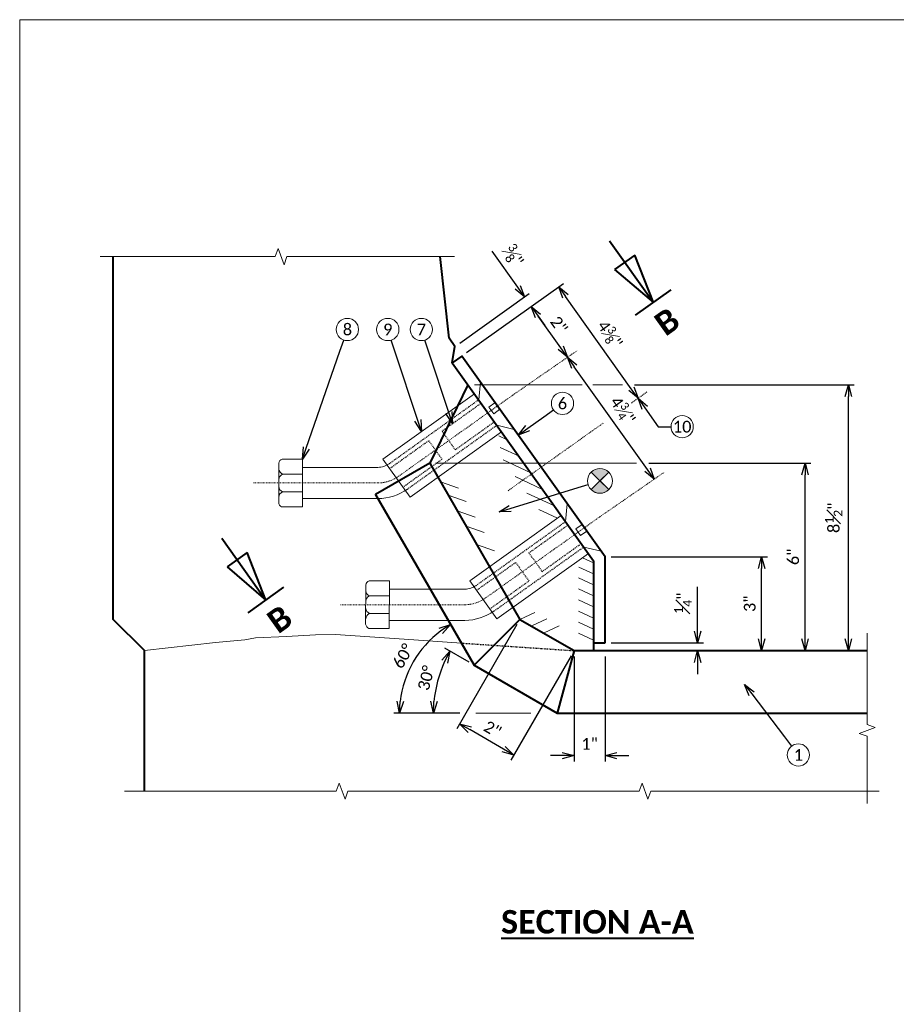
# Model space of a CAD drawing. Header units: metres. Extents: x -113 to 509, y -50 to 519.
# Tile 197 of 240: x -113 to -1, y 393 to 519. Entities that reach past the tile are written whole.
import ezdxf
from ezdxf import colors
from ezdxf.entities.mleader import LeaderData, LeaderLine
from ezdxf.enums import TextEntityAlignment as Align
from ezdxf.math import Vec2, Vec3

# ---------------------------------------------------------------- set-up
doc = ezdxf.new("R2010")
doc.units = ezdxf.units.M
doc.header["$MEASUREMENT"] = 0
doc.linetypes.add('Wisdot2', pattern=[0.125, 0.0625, -0.0625])
doc.linetypes.add('Wisdot4', pattern=[0.28125, 0.125, -0.0625, 0.03125, -0.0625])
for name, color, linetype, lineweight in [('B_ANNO', 7, 'Continuous', 18), ('B_ANNO_BREAK', 7, 'Continuous', 18), ('B_ANNO_DIM', 7, 'Continuous', 18), ('B_ANNO_SYMB', 7, 'Continuous', 18), ('B_ANNO_TEXT', 7, 'Continuous', 18), ('B_ANNO_TEXT_TITLE', 7, 'Continuous', 40), ('B_CNTR', 1, 'Wisdot4', 18), ('B_DETAIL', 7, 'Continuous', 18), ('B_DETAIL_HIDDEN', 7, 'Wisdot2', 25), ('B_DETAIL_OBJ', 7, 'Continuous', 40)]:
    doc.layers.add(name, color=color, linetype=linetype, lineweight=lineweight)
doc.layers.add('B_ANNO_NOPLOT', color=47, linetype='Continuous', lineweight=18, plot=False)
doc.styles.add('Annotative', font='calibri.ttf', dxfattribs={"height": 0.0625})
doc.styles.get("Standard").update_dxf_attribs({"font": 'calibri.ttf'})
doc.styles.add('Title', font='calibrib.ttf', dxfattribs={"height": 0.125})
doc.dimstyles.new('Annotative', dxfattribs={"dimscale": 0, "dimtxt": 0.0625, "dimasz": 0.0625, "dimexe": 0.03125, "dimexo": 0.03125, "dimgap": 0.03125, "dimtad": 1, "dimdec": 3, "dimzin": 3, "dimdsep": 46, "dimlunit": 4, "dimtxsty": 'Standard', "dimblk": 'OPEN30', "dimcen": 0.03125, "dimaunit": 1, "dimadec": 0, "dimazin": 3, "dimtfac": 0.75, "dimtdec": 3, "dimtofl": 0, "dimtmove": 0, "dimatfit": 3, "dimldrblk": 'OPEN30', "dimfxl": 1, "dimtfill": 1, "dimfrac": 1, "dimtolj": 1, "dimtzin": 0, "dimarcsym": 0})

# ---------------------------------------------------------------- blocks, each defined once
blk = doc.blocks.new('INS_JTSS_SLPFAC_BASE')
at = {"layer": 'B_ANNO_NOPLOT', "flags": 128}
blk.add_lwpolyline([(0, 0), (0, 252), (323.9277, 252), (323.9277, 238.8552), (378, 238.8552), (378, 40.4996), (316.5708, 40.4996), (316.5708, 0)], close=True, dxfattribs=at)
at = {"layer": 'B_ANNO_DIM', "lineweight": 30}
for tag, p in [('BAR1', (10.7294, -248.1165)), ('BAR3', (129.0984, -257.5272))]:
    blk.add_attdef(tag, text='', height=1.5, dxfattribs=at).set_placement(p, align=Align.TOP_LEFT)
at = {"layer": 'B_ANNO_DIM', "style": 'Annotative'}
for tag, p in [('BAR2', (96.1024, -274.8563)), ('BAR4', (122.9444, -296.1127))]:
    blk.add_attdef(tag, text='', height=1.5, dxfattribs=at).set_placement(p, align=Align.TOP_LEFT)
at = {"layer": 'B_ANNO_TEXT', "style": 'Annotative'}
for tag, p in [('SS', (321.0554, -84.683)), ('BID#', (275.9705, -312.1489))]:
    blk.add_attdef(tag, p, '', height=1.5, dxfattribs=at)
blk.add_attdef('DIM3', text='', height=1.5, rotation=90, dxfattribs=at).set_placement((10.1258, -92.6066), align=Align.MIDDLE_CENTER)
blk = doc.blocks.new('*U117')
at = {"layer": 'B_ANNO', "lineweight": 40}
for p, q in [((0, 6.353), (0, 1.5)), ((-0.79125, 4.665), (0.79125, 4.665)), ((0, 1.5), (-0.79125, 4.665)), ((0.79125, 4.665), (0, 1.5)), ((1.404, 1.5), (-1.404, 1.5))]:
    blk.add_line(p, q, dxfattribs=at)
at = {"style": 'Title'}
blk.add_attdef('A', text='', height=1.5, dxfattribs=at).set_placement((0, 0), align=Align.MIDDLE_CENTER)
blk = doc.blocks.new('_Open30')
at = {"color": 0, "linetype": 'ByBlock', "lineweight": -2}
for p, q in [((-1, 0.268), (0, 0)), ((0, 0), (-1, -0.268)), ((0, 0), (-1, 0))]:
    blk.add_line(p, q, dxfattribs=at)
blk = doc.blocks.new('*D2439')
at = {"layer": 'B_ANNO_DIM', "color": 0, "lineweight": -2, "transparency": 16777216}
for p, q in [((70.96, 170.51), (70.96, 157.08)), ((74.96, 170.51), (74.96, 157.08)), ((69.46, 157.83), (67.96, 157.83)), ((76.46, 157.83), (77.96, 157.83))]:
    blk.add_line(p, q, dxfattribs=at)
at = {"layer": 'Defpoints', "color": 0, "transparency": 16777216}
for p in [(70.96, 171.26), (74.96, 171.26)]:
    blk.add_point(p, dxfattribs=at)
at = {"layer": 'B_ANNO_DIM', "color": 0, "lineweight": -2, "transparency": 16777216, "xscale": 1.5, "yscale": 1.5, "zscale": 1.5}
blk.add_blockref('_Open30', (70.96, 157.83), dxfattribs=at)
at = {"layer": 'B_ANNO_DIM', "color": 0, "lineweight": -2, "transparency": 16777216, "xscale": 1.5, "yscale": 1.5, "zscale": 1.5, "rotation": 180}
blk.add_blockref('_Open30', (74.96, 157.83), dxfattribs=at)
at = {"layer": 'B_ANNO_DIM', "color": 0, "transparency": 16777216, "insert": (72.96, 159.33), "char_height": 1.5, "attachment_point": 5, "bg_fill": 3, "box_fill_scale": 1.25, "bg_fill_color": 256, "bg_fill_true_color": 13158600, "bg_fill_transparency": 0}
blk.add_mtext('\\A1;1"', dxfattribs=at)
at = {"layer": 'Defpoints', "color": 0, "transparency": 16777216}
blk.add_point((70.96, 157.83), dxfattribs=at)
blk = doc.blocks.new('*D2721')
at = {"layer": 'B_ANNO_DIM', "color": 0, "lineweight": -2, "transparency": 16777216}
for p, q in [((63.66, 174.61), (55.95, 161.25)), ((70.59, 170.61), (62.87, 157.25)), ((61.95, 158.65), (57.62, 161.15))]:
    blk.add_line(p, q, dxfattribs=at)
at = {"layer": 'Defpoints', "color": 0, "transparency": 16777216}
for p in [(64.04, 175.26), (70.96, 171.26), (56.32, 161.9)]:
    blk.add_point(p, dxfattribs=at)
at = {"layer": 'B_ANNO_DIM', "color": 0, "lineweight": -2, "transparency": 16777216, "xscale": 1.5, "yscale": 1.5, "zscale": 1.5}
for p, rotation in [((56.32, 161.9), 149.9849414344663), ((63.25, 157.9), 329.9849414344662)]:
    blk.add_blockref('_Open30', p, dxfattribs=dict(at, rotation=rotation))
at = {"layer": 'B_ANNO_DIM', "color": 0, "transparency": 16777216, "insert": (60.54, 161.21), "char_height": 1.5, "attachment_point": 5, "rotation": 329.9849, "bg_fill": 3, "box_fill_scale": 1.25, "bg_fill_color": 256, "bg_fill_true_color": 13158600, "bg_fill_transparency": 0}
blk.add_mtext('\\A1;2"', dxfattribs=at)
blk = doc.blocks.new('*D2765')
at = {"layer": 'B_ANNO_DIM', "color": 0, "lineweight": -2, "transparency": 16777216}
blk.add_line((57.53, 169.77), (54.43, 171.56), dxfattribs=at)
blk.add_arc((68.81, 163.26), 15.85, 155.426, 174.5768, dxfattribs=at)
at = {"layer": 'Defpoints', "color": 0, "transparency": 16777216}
for p in [(58.18, 169.4), (62.68, 166.8), (51.5, 163.26), (56.05, 163.26)]:
    blk.add_point(p, dxfattribs=at)
at = {"layer": 'B_ANNO_DIM', "color": 0, "lineweight": -2, "transparency": 16777216, "xscale": 1.5, "yscale": 1.5, "zscale": 1.5}
for p, rotation in [((55.08, 171.18), 62.71439663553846), ((52.96, 163.26), 267.2884213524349)]:
    blk.add_blockref('_Open30', p, dxfattribs=dict(at, rotation=rotation))
at = {"layer": 'B_ANNO_DIM', "color": 0, "transparency": 16777216, "insert": (52.03, 167.75), "char_height": 1.5, "attachment_point": 5, "rotation": 75.0014, "bg_fill": 3, "box_fill_scale": 1.25, "bg_fill_color": 256, "bg_fill_true_color": 13158600, "bg_fill_transparency": 0}
blk.add_mtext('\\A1;30°', dxfattribs=at)
at = {"layer": 'Defpoints', "color": 0, "transparency": 16777216}
blk.add_point((53.92, 168.68), dxfattribs=at)
blk = doc.blocks.new('*D2459')
at = {"layer": 'B_ANNO_DIM', "color": 0, "lineweight": -2, "transparency": 16777216}
blk.add_line((56.35, 163.26), (47.88, 163.26), dxfattribs=at)
blk.add_arc((61.72, 163.26), 13.1, 126.5765, 173.4342, dxfattribs=at)
at = {"layer": 'Defpoints', "color": 0, "transparency": 16777216}
for p in [(45.55, 191.25), (51.69, 171.67), (58.18, 169.4), (57.1, 163.26), (108.48, 163.26)]:
    blk.add_point(p, dxfattribs=at)
at = {"layer": 'B_ANNO_DIM', "color": 0, "lineweight": -2, "transparency": 16777216, "xscale": 1.5, "yscale": 1.5, "zscale": 1.5}
for p, rotation in [((55.17, 174.6), 33.29357345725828), ((48.63, 163.26), 266.7171064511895)]:
    blk.add_blockref('_Open30', p, dxfattribs=dict(at, rotation=rotation))
at = {"layer": 'B_ANNO_DIM', "color": 0, "transparency": 16777216, "insert": (49.07, 170.56), "char_height": 1.5, "attachment_point": 5, "rotation": 60.0053}
blk.add_mtext('\\A1;60°', dxfattribs=at)
blk = doc.blocks.new('*D2506')
at = {"layer": 'B_ANNO_DIM', "color": 0, "lineweight": -2, "transparency": 16777216}
for p, q in [((80.53, 195.26), (101.29, 195.26)), ((100.54, 172.76), (100.54, 193.76))]:
    blk.add_line(p, q, dxfattribs=at)
at = {"layer": 'Defpoints', "color": 0, "transparency": 16777216}
for p in [(79.78, 195.26), (100.54, 195.26), (100.54, 171.26)]:
    blk.add_point(p, dxfattribs=at)
at = {"layer": 'B_ANNO_DIM', "color": 0, "lineweight": -2, "transparency": 16777216, "xscale": 1.5, "yscale": 1.5, "zscale": 1.5}
for p, rotation in [((100.54, 195.26), 90), ((100.54, 171.26), 270)]:
    blk.add_blockref('_Open30', p, dxfattribs=dict(at, rotation=rotation))
at = {"layer": 'B_ANNO_DIM', "color": 0, "transparency": 16777216, "insert": (99.02, 183.26), "char_height": 1.5, "attachment_point": 5, "rotation": 90, "bg_fill": 3, "box_fill_scale": 1.25, "bg_fill_color": 256, "bg_fill_true_color": 13158600, "bg_fill_transparency": 0}
blk.add_mtext('\\A1;6"', dxfattribs=at)
blk = doc.blocks.new('*D2741')
at = {"layer": 'B_ANNO_DIM', "color": 0, "lineweight": -2, "transparency": 16777216}
for p, q in [((78.69, 205.27), (106.84, 205.27)), ((106.09, 172.76), (106.09, 203.77))]:
    blk.add_line(p, q, dxfattribs=at)
at = {"layer": 'Defpoints', "color": 0, "transparency": 16777216}
for p in [(77.94, 205.27), (106.09, 205.27), (106.09, 171.26)]:
    blk.add_point(p, dxfattribs=at)
at = {"layer": 'B_ANNO_DIM', "color": 0, "lineweight": -2, "transparency": 16777216, "xscale": 1.5, "yscale": 1.5, "zscale": 1.5}
for p, rotation in [((106.09, 205.27), 90), ((106.09, 171.26), 270)]:
    blk.add_blockref('_Open30', p, dxfattribs=dict(at, rotation=rotation))
at = {"layer": 'B_ANNO_DIM', "color": 0, "transparency": 16777216, "insert": (104.2, 188.26), "char_height": 1.5, "attachment_point": 5, "rotation": 90, "bg_fill": 3, "box_fill_scale": 1.25, "bg_fill_color": 256, "bg_fill_true_color": 13158600, "bg_fill_transparency": 0}
blk.add_mtext('\\A1;8{\\H0.75x;\\S1#2;}"', dxfattribs=at)
blk = doc.blocks.new('*D2572')
at = {"layer": 'B_ANNO_DIM', "color": 0, "lineweight": -2, "transparency": 16777216}
for p, q in [((86.78, 173.76), (86.78, 179.42)), ((75.71, 172.26), (87.53, 172.26)), ((86.78, 169.76), (86.78, 168.26))]:
    blk.add_line(p, q, dxfattribs=at)
at = {"layer": 'Defpoints', "color": 0, "transparency": 16777216}
for p in [(74.96, 172.26), (86.78, 172.26), (86.78, 171.26)]:
    blk.add_point(p, dxfattribs=at)
at = {"layer": 'B_ANNO_DIM', "color": 0, "lineweight": -2, "transparency": 16777216, "xscale": 1.5, "yscale": 1.5, "zscale": 1.5}
for p, rotation in [((86.78, 172.26), 270), ((86.78, 171.26), 90)]:
    blk.add_blockref('_Open30', p, dxfattribs=dict(at, rotation=rotation))
at = {"layer": 'B_ANNO_DIM', "color": 0, "transparency": 16777216, "insert": (84.9, 177.34), "char_height": 1.5, "attachment_point": 5, "rotation": 90, "bg_fill": 3, "box_fill_scale": 1.25, "bg_fill_color": 256, "bg_fill_true_color": 13158600, "bg_fill_transparency": 0}
blk.add_mtext('\\A1;{\\H0.75x;\\S1#4;}"', dxfattribs=at)
blk = doc.blocks.new('*D2542')
at = {"layer": 'B_ANNO_DIM', "color": 0, "lineweight": -2, "transparency": 16777216}
for p, q in [((75.71, 183.25), (95.73, 183.25)), ((94.98, 172.76), (94.98, 181.75))]:
    blk.add_line(p, q, dxfattribs=at)
at = {"layer": 'Defpoints', "color": 0, "transparency": 16777216}
for p in [(74.96, 183.25), (94.98, 183.25), (94.98, 171.26)]:
    blk.add_point(p, dxfattribs=at)
at = {"layer": 'B_ANNO_DIM', "color": 0, "lineweight": -2, "transparency": 16777216, "xscale": 1.5, "yscale": 1.5, "zscale": 1.5}
for p, rotation in [((94.98, 183.25), 90), ((94.98, 171.26), 270)]:
    blk.add_blockref('_Open30', p, dxfattribs=dict(at, rotation=rotation))
at = {"layer": 'B_ANNO_DIM', "color": 0, "transparency": 16777216, "insert": (93.46, 177.26), "char_height": 1.5, "attachment_point": 5, "rotation": 90, "bg_fill": 3, "box_fill_scale": 1.25, "bg_fill_color": 256, "bg_fill_true_color": 13158600, "bg_fill_transparency": 0}
blk.add_mtext('\\A1;3"', dxfattribs=at)
blk = doc.blocks.new('*D2554')
at = {"layer": 'B_ANNO_DIM', "color": 0, "lineweight": -2, "transparency": 16777216}
for p, q in [((57.21, 209.4), (69.62, 218.24)), ((78.29, 204.77), (69.88, 216.58))]:
    blk.add_line(p, q, dxfattribs=at)
at = {"layer": 'Defpoints', "color": 0, "transparency": 16777216}
for p in [(69, 217.8), (56.6, 208.96), (79.16, 203.55)]:
    blk.add_point(p, dxfattribs=at)
at = {"layer": 'B_ANNO_DIM', "color": 0, "lineweight": -2, "transparency": 16777216, "xscale": 1.5, "yscale": 1.5, "zscale": 1.5}
for p, rotation in [((69, 217.8), 125.4758118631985), ((79.16, 203.55), 305.4758118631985)]:
    blk.add_blockref('_Open30', p, dxfattribs=dict(at, rotation=rotation))
at = {"layer": 'B_ANNO_DIM', "color": 0, "transparency": 16777216, "insert": (75.57, 211.74), "char_height": 1.5, "attachment_point": 5, "rotation": 305.4758, "bg_fill": 3, "box_fill_scale": 1.25, "bg_fill_color": 256, "bg_fill_true_color": 13158600, "bg_fill_transparency": 0}
blk.add_mtext('\\A1;4{\\H0.7x;\\S3#8;}"', dxfattribs=at)
blk = doc.blocks.new('*D2771')
at = {"layer": 'B_ANNO_DIM', "color": 0, "lineweight": -2, "transparency": 16777216}
blk.add_line((80.37, 194.43), (71, 207.58), dxfattribs=at)
at = {"layer": 'Defpoints', "color": 0, "transparency": 16777216}
for p in [(70.13, 208.8), (70.13, 208.8), (81.24, 193.21)]:
    blk.add_point(p, dxfattribs=at)
at = {"layer": 'B_ANNO_DIM', "color": 0, "lineweight": -2, "transparency": 16777216, "xscale": 1.5, "yscale": 1.5, "zscale": 1.5}
for p, rotation in [((70.13, 208.8), 125.4758118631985), ((81.24, 193.21), 305.4758118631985)]:
    blk.add_blockref('_Open30', p, dxfattribs=dict(at, rotation=rotation))
at = {"layer": 'B_ANNO_DIM', "color": 0, "transparency": 16777216, "insert": (77.21, 202), "char_height": 1.5, "attachment_point": 5, "rotation": 305.4758, "bg_fill": 3, "box_fill_scale": 1.25, "bg_fill_color": 256, "bg_fill_true_color": 13158600, "bg_fill_transparency": 0}
blk.add_mtext('\\A1;4{\\H0.7x;\\S3#4;}"', dxfattribs=at)
blk = doc.blocks.new('*D2523')
at = {"layer": 'B_ANNO_DIM', "color": 0, "lineweight": -2, "transparency": 16777216}
blk.add_line((69.26, 210.02), (66.36, 214.08), dxfattribs=at)
at = {"layer": 'Defpoints', "color": 0, "transparency": 16777216}
for p in [(65.49, 215.3), (65.49, 215.3), (70.13, 208.8)]:
    blk.add_point(p, dxfattribs=at)
at = {"layer": 'B_ANNO_DIM', "color": 0, "lineweight": -2, "transparency": 16777216, "xscale": 1.5, "yscale": 1.5, "zscale": 1.5}
for p, rotation in [((65.49, 215.3), 125.4758118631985), ((70.13, 208.8), 305.4758118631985)]:
    blk.add_blockref('_Open30', p, dxfattribs=dict(at, rotation=rotation))
at = {"layer": 'B_ANNO_DIM', "color": 0, "transparency": 16777216, "insert": (69.04, 212.93), "char_height": 1.5, "attachment_point": 5, "rotation": 305.4758, "bg_fill": 3, "box_fill_scale": 1.25, "bg_fill_color": 256, "bg_fill_true_color": 13158600, "bg_fill_transparency": 0}
blk.add_mtext('\\A1;2"', dxfattribs=at)
blk = doc.blocks.new('*D2658')
at = {"layer": 'B_ANNO_DIM', "color": 0, "lineweight": -2, "transparency": 16777216}
for p, q in [((63.75, 217.75), (60.47, 222.36)), ((56.34, 210.62), (65.23, 216.96)), ((66.36, 214.08), (67.23, 212.86))]:
    blk.add_line(p, q, dxfattribs=at)
at = {"layer": 'Defpoints', "color": 0, "transparency": 16777216}
for p in [(64.62, 216.53), (65.49, 215.3), (55.72, 210.19)]:
    blk.add_point(p, dxfattribs=at)
at = {"layer": 'B_ANNO_DIM', "color": 0, "lineweight": -2, "transparency": 16777216, "xscale": 1.5, "yscale": 1.5, "zscale": 1.5}
for p, rotation in [((64.62, 216.53), 305.4758118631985), ((65.49, 215.3), 125.4758118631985)]:
    blk.add_blockref('_Open30', p, dxfattribs=dict(at, rotation=rotation))
at = {"layer": 'B_ANNO_DIM', "color": 0, "transparency": 16777216, "insert": (63.22, 221.77), "char_height": 1.5, "attachment_point": 5, "rotation": 305.4758, "bg_fill": 3, "box_fill_scale": 1.25, "bg_fill_color": 256, "bg_fill_true_color": 13158600, "bg_fill_transparency": 0}
blk.add_mtext('\\A1;{\\H0.75x;\\S3#8;}"', dxfattribs=at)
blk = doc.blocks.new('circle half diag solid')
at = {"layer": 'B_ANNO_SYMB'}
h = blk.add_hatch(color=256, dxfattribs=at)
h.dxf.hatch_style = 1
h.paths.add_polyline_path([(1.12, 1.12), (1.12, 1.12, 0.414216), (-1.12, 1.12), (-1.12, 1.12), (0, 0)])
h.paths.add_polyline_path([(0, 0), (-1.12, -1.12, 0.413943), (1.12, -1.12)])
for p, q in [((-1.12, 1.12), (1.12, -1.12)), ((1.12, 1.12), (-1.12, -1.12))]:
    blk.add_line(p, q, dxfattribs=at)
at = {"layer": 'B_ANNO_SYMB', "flags": 128}
for points in [[(0, 0), (1.12, 1.12), (1.12, 1.12, 0.414216), (-1.12, 1.12), (-1.12, 1.12), (0, 0)], [(1.12, -1.12), (0, 0), (-1.12, -1.12), (-1.12, -1.12, 0.414211), (1.12, -1.12)]]:
    blk.add_lwpolyline(points, format="xyb", dxfattribs=at)
at = {"layer": 'B_ANNO_SYMB'}
blk.add_circle((0, 0), 1.59, dxfattribs=at)
blk = doc.blocks.new('*U2432')
at = {"layer": 'B_ANNO_BREAK', "flags": 128}
for points in [[(10.3028, 221.6763), (32.7143, 221.6763), (33.0895, 222.7072), (33.84, 220.6453), (34.2152, 221.6763), (55.6535, 221.6763)], [(108.4809, 151.6955), (108.4809, 160.2928), (107.45, 160.668), (109.5119, 161.4185), (108.4809, 161.7937), (108.4809, 173.475)], [(13.4209, 153.2743), (40.522, 153.2743), (40.8973, 154.3052), (41.6477, 152.2433), (42.023, 153.2743), (79.3041, 153.2743), (79.6793, 154.3052), (80.4298, 152.2433), (80.8051, 153.2743), (110.0239, 153.2743)]]:
    blk.add_lwpolyline(points, dxfattribs=at)
at = {"layer": 'B_ANNO_DIM'}
for p, q in [((71.9938, 205.2692), (58.2358, 205.2692)), ((77.164, 205.2692), (73.3651, 205.2692)), ((58.3834, 163.2573), (65.4229, 163.2573))]:
    blk.add_line(p, q, dxfattribs=at)
at = {"layer": 'B_ANNO_NOPLOT', "flags": 128}
blk.add_lwpolyline([(0, 0), (0, 252), (323.9277, 252), (323.9277, 238.8552), (378, 238.8552), (378, 40.4996), (316.5708, 40.4996), (316.5708, 0)], close=True, dxfattribs=at)
blk.add_lwpolyline([(0, 0), (0, 252), (323.9277, 252), (323.9277, 238.8552), (378, 238.8552), (378, 40.4996), (316.5708, 40.4996), (316.5708, 0)], close=True, dxfattribs=at)
at = {"layer": 'B_ANNO_SYMB'}
for centre in [(41.9538, 212.3549), (47.121, 212.3549), (51.4216, 212.3549), (99.6811, 157.913)]:
    blk.add_circle(centre, 1.4255, dxfattribs=at)
at = {"layer": 'B_CNTR'}
for p, q in [((48.4663, 193.5483), (63.1297, 203.9639)), ((62.5129, 191.7173), (74.6981, 200.379)), ((59.593, 177.9686), (74.2563, 188.3841))]:
    blk.add_line(p, q, dxfattribs=at)
at = {"layer": 'B_CNTR', "ltscale": 0.75}
for p, q in [((29.9445, 192.7129), (45.8592, 192.7129)), ((41.0712, 177.1332), (56.9858, 177.1332))]:
    blk.add_line(p, q, dxfattribs=at)
at = {"layer": 'B_CNTR'}
for centre in [(45.8592, 197.199), (56.9858, 181.6192)]:
    blk.add_arc(centre, 4.486, 270, 305.533461, dxfattribs=at)
at = {"layer": 'B_DETAIL'}
for p, q in [((58.9748, 205.6374), (58.7556, 203.3543)), ((63.3109, 199.5658), (61.0803, 200.0992)), ((62.4061, 198.2444), (61.3405, 198.7407)), ((63.9195, 196.1257), (61.4879, 197.261)), ((65.4306, 194.0101), (61.9009, 195.6573)), ((45.8592, 194.7129), (36.1999, 194.7129)), ((36.1981, 193.8383), (33.6541, 193.8415)), ((53.8716, 192.8564), (56.174, 192.0499)), ((66.9453, 191.8869), (63.4089, 193.5373)), ((36.1933, 191.5988), (33.6512, 191.5909)), ((45.8592, 190.7129), (36.1915, 190.7129)), ((54.8642, 191.138), (57.1666, 190.3315)), ((68.4592, 189.7701), (64.9289, 191.4173)), ((56.0154, 189.145), (58.3177, 188.3385)), ((68.8278, 188.19), (66.4449, 189.3013)), ((70.1014, 190.0576), (69.8823, 187.7746)), ((57.1527, 187.1759), (59.4551, 186.3694)), ((58.4963, 184.8497), (60.7987, 184.0432)), ((74.4376, 183.986), (72.207, 184.5195)), ((73.4569, 182.4973), (72.0667, 183.1462)), ((73.4569, 181.0813), (71.5829, 181.9546)), ((73.4569, 179.6693), (71.5369, 180.5653)), ((56.9858, 179.1332), (47.3266, 179.1332)), ((73.4569, 178.2613), (71.5369, 179.1573)), ((47.3247, 178.2585), (44.7807, 178.2617)), ((73.4569, 176.8453), (71.5369, 177.7413)), ((47.32, 176.019), (44.7779, 176.0111))]:
    blk.add_line(p, q, dxfattribs=at)
at = {"layer": 'B_DETAIL', "flags": 128}
for points in [[(61.6824, 199.2562), (49.9692, 190.8909), (46.4898, 195.7629), (58.203, 204.1281)], [(60.8635, 202.9927), (60.0644, 202.422), (60.6755, 201.5663), (61.4746, 202.137)], [(33.5309, 189.6565), (36.1892, 189.6552), (36.2021, 195.7707), (33.5988, 195.7802)], [(33.1616, 190.2341), (33.1749, 195.2357)], [(71.9902, 187.4129), (71.1911, 186.8422), (71.8022, 185.9866), (72.6013, 186.5573)], [(44.7122, 174.0767), (47.3159, 174.0754), (47.3288, 180.1909), (44.7255, 180.2004)], [(44.2883, 174.6543), (44.3016, 179.6559)]]:
    blk.add_lwpolyline(points, dxfattribs=at)
at = {"layer": 'B_DETAIL'}
for centre, radius, start, end in [((33.8299, 195.163), 0.659, 110.532375, 173.66653), ((33.9724, 194.5791), 0.8034, 185.689572, 246.656123), ((45.8592, 197.199), 2.486, 270, 305.533461), ((33.973, 193.1029), 0.8045, 113.356682, 177.379973), ((33.9769, 190.8442), 0.8146, 113.561476, 176.804538), ((33.9768, 192.3376), 0.8146, 186.219921, 246.44016), ((45.8592, 197.199), 6.486, 270, 305.533461), ((33.8205, 190.2485), 0.659, 181.250035, 243.928212), ((44.9566, 179.5832), 0.659, 110.532375, 173.66653), ((56.9858, 181.6192), 2.486, 270, 305.533461), ((45.0997, 177.5231), 0.8045, 113.356682, 177.379973), ((45.0991, 178.9993), 0.8034, 185.689572, 246.656123), ((45.1035, 176.7578), 0.8146, 186.219921, 246.44016), ((45.1035, 175.2644), 0.8146, 113.561476, 176.804538), ((45.0544, 174.7722), 0.7751, 188.745627, 243.797303)]:
    blk.add_arc(centre, radius, start, end, dxfattribs=at)
at = {"layer": 'B_DETAIL_HIDDEN', "ltscale": 0.5}
for p, q in [((47.304, 195.1759), (58.7556, 203.3543)), ((54.0614, 199.3403), (59.0684, 202.9163)), ((55.7604, 196.9614), (60.7674, 200.5373)), ((49.6287, 191.9208), (61.0803, 200.0992)), ((54.0614, 199.3403), (55.7604, 196.9614)), ((47.3553, 194.551), (52.3623, 198.1269)), ((52.3623, 198.1269), (54.0613, 195.748)), ((49.0543, 192.172), (54.0613, 195.748)), ((58.4307, 179.5961), (69.8823, 187.7746)), ((65.1881, 183.7606), (70.1951, 187.3365)), ((60.7554, 176.341), (72.207, 184.5195)), ((66.8871, 181.3816), (71.8941, 184.9575)), ((65.1881, 183.7606), (66.8871, 181.3816)), ((58.4819, 178.9712), (63.489, 182.5472)), ((63.489, 182.5472), (65.188, 180.1682)), ((60.1809, 176.5923), (65.188, 180.1682))]:
    blk.add_line(p, q, dxfattribs=at)
at = {"layer": 'B_DETAIL_HIDDEN'}
blk.add_line((56.5439, 172.2245), (70.9609, 171.2573), dxfattribs=at)
at = {"layer": 'B_DETAIL_OBJ'}
for p, q in [((58.1769, 169.3973), (64.0369, 175.2573)), ((70.9609, 171.2573), (68.8129, 163.2573))]:
    blk.add_line(p, q, dxfattribs=at)
at = {"layer": 'B_DETAIL_OBJ', "flags": 128}
for points in [[(15.9689, 153.2743), (15.9689, 171.2573), (11.9689, 175.2573), (11.9689, 221.6763)], [(55.3769, 208.0853), (55.7249, 210.1853), (54.9609, 211.2533), (53.8299, 221.6763)], [(57.3881, 205.2692), (52.4849, 195.2573), (64.0369, 175.2573), (70.9609, 171.2573), (108.4809, 171.2573)], [(52.4849, 195.2573), (45.5529, 191.2533), (58.1769, 169.3973), (68.8129, 163.2573), (108.4809, 163.2573)]]:
    blk.add_lwpolyline(points, dxfattribs=at)
at = {"layer": 'B_ANNO_DIM'}
ref = blk.add_blockref('*U117', (82.866, 213.3696), dxfattribs=dict(at, xscale=-2, yscale=2, zscale=2, rotation=35.53346108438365))
ref.add_attrib('A', 'B', dxfattribs={"layer": '0', "height": 3, "rotation": 35.533461, "style": 'Title'}).set_placement((82.866, 213.3696), align=Align.MIDDLE_CENTER)
ref = blk.add_blockref('*U117', (33.2751, 175.2924), dxfattribs=dict(at, xscale=-2, yscale=2, zscale=2, rotation=35.53346108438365))
ref.add_attrib('A', 'B', dxfattribs={"layer": '0', "height": 3, "rotation": 35.533461, "style": 'Title'}).set_placement((33.2751, 175.2924), align=Align.MIDDLE_CENTER)
at = {"layer": 'B_ANNO_TEXT', "char_height": 1.5, "width": 3.563823, "attachment_point": 5, "style": 'Annotative'}
for s, insert in [('8', (41.9538, 212.3549)), ('9', (47.121, 212.3549)), ('7', (51.4216, 212.3549)), ('1', (99.6811, 157.913))]:
    blk.add_mtext(s, dxfattribs=dict(at, insert=insert))
at = {"layer": 'B_ANNO_TEXT', "style": 'Annotative'}
blk.add_attdef('DIM2', text='', height=1.5, rotation=315.056024, dxfattribs=at).set_placement((311.4772, 219.6159), align=Align.MIDDLE_CENTER)
at = {"layer": 'B_ANNO_TEXT_TITLE', "insert": (61.615, 138.0576, -1.6845), "char_height": 3, "attachment_point": 1, "line_spacing_factor": 0.8, "style": 'Title'}
blk.add_mtext('\\pxqc;{\\LSECTION A-A}', dxfattribs=at)
at = {"layer": 'B_ANNO_DIM'}
ml = blk.add_multileader_mtext('Standard', dxfattribs=at)
ml.set_content('', color=256)
ml.set_leader_properties()
ml.set_arrow_properties(name='OPEN30')
ml.build(insert=Vec2(0, 0))
ml.multileader.update_dxf_attribs({"text_right_attachment_type": 3, "dogleg_length": 0.0625, "arrow_head_size": 1.5, "scale": 24})
ctx = ml.context
ctx.base_point, ctx.scale, ctx.char_height, ctx.arrow_head_size, ctx.landing_gap_size, ctx.plane_origin, ctx.plane_x_axis, ctx.plane_y_axis = Vec3(41.9782, 212.4252), 24, 1.5, 1.5, 0.75, Vec3(39.8556, 206.305), Vec3(-0.32766768, -0.94479304), Vec3(0.94479304, -0.32766768)
ctx.right_attachment = 3
notes = []
notes.append((ctx, [(0, (1, 1, 0), (40.9952, 209.5909), (0.32766768, 0.94479304), 1.5, [(0, [(36.2021, 195.7707), (40.9952, 209.5909), (40.9952, 209.5909)], 0, [])])]))
ctx.mtext.insert, ctx.mtext.text_direction, ctx.mtext.rotation, ctx.mtext.flow_direction = Vec3(41.0238, 211.9624), Vec3(0.32766768, 0.94479304), 1.23696241, 5
ml = blk.add_multileader_mtext('Standard', dxfattribs=at)
ml.set_content('', color=256)
ml.set_leader_properties()
ml.set_arrow_properties(name='OPEN30')
ml.build(insert=Vec2(0, 0))
ml.multileader.update_dxf_attribs({"text_right_attachment_type": 3, "dogleg_length": 0.0625, "arrow_head_size": 1.5, "scale": 24})
ctx = ml.context
ctx.base_point, ctx.scale, ctx.char_height, ctx.arrow_head_size, ctx.landing_gap_size, ctx.plane_origin, ctx.plane_x_axis, ctx.plane_y_axis = Vec3(47.0975, 212.4256), 24, 1.5, 1.5, 0.75, Vec3(49.137, 206.2771), Vec3(0.31483256, -0.94914723), Vec3(0.94914723, 0.31483256)
ctx.right_attachment = 3
notes.append((ctx, [(0, (1, 1, 0), (48.042, 209.5781), (-0.31483256, 0.94914723), 1.5, [(0, [(51.4496, 199.305), (48.042, 209.5781), (48.042, 209.5781)], 0, [])])]))
ctx.mtext.insert, ctx.mtext.text_direction, ctx.mtext.rotation, ctx.mtext.flow_direction = Vec3(46.6218, 211.4776), Vec3(-0.31483256, 0.94914723), 1.89107656, 5
ml = blk.add_multileader_mtext('Standard', dxfattribs=at)
ml.set_content('', color=256)
ml.set_leader_properties()
ml.set_arrow_properties(name='OPEN30')
ml.build(insert=Vec2(0, 0))
ml.multileader.update_dxf_attribs({"text_right_attachment_type": 3, "dogleg_length": 0.0625, "arrow_head_size": 1.5, "scale": 24})
ctx = ml.context
ctx.base_point, ctx.scale, ctx.char_height, ctx.arrow_head_size, ctx.landing_gap_size, ctx.plane_origin, ctx.plane_x_axis, ctx.plane_y_axis = Vec3(51.3982, 212.4256), 24, 1.5, 1.5, 0.75, Vec3(53.4376, 206.2771), Vec3(0.31483256, -0.94914723), Vec3(0.94914723, 0.31483256)
ctx.right_attachment = 3
notes.append((ctx, [(0, (1, 1, 0), (52.3427, 209.5781), (-0.31483256, 0.94914723), 1.5, [(0, [(55.4173, 200.3087), (52.3427, 209.5781), (52.3427, 209.5781)], 0, [])])]))
ctx.mtext.insert, ctx.mtext.text_direction, ctx.mtext.rotation, ctx.mtext.flow_direction = Vec3(50.9224, 211.4776), Vec3(-0.31483256, 0.94914723), 1.89107656, 5
ml = blk.add_multileader_mtext('Standard', dxfattribs=at)
ml.set_content('', color=256)
ml.set_leader_properties()
ml.set_arrow_properties(name='OPEN30')
ml.build(insert=Vec2(0, 0))
ml.multileader.update_dxf_attribs({"text_right_attachment_type": 3, "dogleg_length": 0.0625, "arrow_head_size": 1.5, "scale": 24})
ctx = ml.context
ctx.base_point, ctx.scale, ctx.char_height, ctx.arrow_head_size, ctx.landing_gap_size, ctx.plane_origin, ctx.plane_x_axis, ctx.plane_y_axis = Vec3(99.7263, 157.8538), 24, 1.5, 1.5, 0.75, Vec3(95.7926, 163.0006), Vec3(-0.60725176, 0.79450947), Vec3(-0.79450947, -0.60725176)
ctx.right_attachment = 3
notes.append((ctx, [(0, (1, 1, 0), (97.9046, 160.2374), (0.60725176, -0.79450947), 1.5, [(0, [(92.7921, 166.9263), (97.9046, 160.2374), (97.9046, 160.2374)], 0, [])])]))
ctx.mtext.insert, ctx.mtext.text_direction, ctx.mtext.rotation, ctx.mtext.flow_direction = Vec3(99.8668, 158.9051), Vec3(0.60725176, -0.79450947), 5.36498594, 5
for ctx, leaders in notes:
    for number, flags, end, landing, length, lines in leaders:
        leader = LeaderData()
        leader.index, (leader.has_last_leader_line, leader.has_dogleg_vector, leader.attachment_direction) = number, flags
        leader.last_leader_point, leader.dogleg_vector, leader.dogleg_length = Vec3(end), Vec3(landing), length
        for number, points, colour, breaks in lines:
            line = LeaderLine()
            line.index, line.vertices, line.color, line.breaks = number, Vec3.list(points), colors.encode_raw_color(colour), breaks
            leader.lines.append(line)
        ctx.leaders.append(leader)
dim = blk.add_linear_dim(base=(70.9609, 157.8309), p1=(74.9609, 171.2573), p2=(70.9609, 171.2573), angle=180, dimstyle='Annotative', override={"dimlfac": 0.25}, dxfattribs=at)
dim.commit()
dim.dimension.update_dxf_attribs({"geometry": '*D2439', "text_midpoint": (72.9609, 157.8309), "dimtype": 160})
at = {"layer": 'B_DETAIL_OBJ'}
blk.add_line((73.4569, 172.2573), (73.4569, 171.2573), dxfattribs=at)
at = {"layer": 'B_ANNO_DIM'}
dim = blk.add_linear_dim(base=(56.3214, 161.9016), p1=(70.9609, 171.2573), p2=(64.0369, 175.2573), angle=149.984941, dimstyle='Annotative', override={"dimlfac": 0.25}, dxfattribs=at)
dim.commit()
dim.dimension.update_dxf_attribs({"geometry": '*D2721', "text_midpoint": (59.7834, 159.9016), "dimtype": 160})
at = {"layer": 'B_DETAIL'}
for p, q in [((65.9569, 176.1533), (64.0369, 175.2573)), ((67.4865, 175.3091), (65.5665, 174.4131)), ((73.4569, 175.4333), (71.5369, 176.3293)), ((56.9858, 175.1332), (47.3181, 175.1332)), ((69.0567, 174.4368), (67.1367, 173.5408)), ((73.4569, 174.0253), (71.5369, 174.9213)), ((73.4569, 172.6093), (71.5369, 173.5053))]:
    blk.add_line(p, q, dxfattribs=at)
at = {"layer": 'B_DETAIL', "flags": 128}
blk.add_lwpolyline([(72.8091, 183.6764), (61.0959, 175.3111), (57.6165, 180.1831), (69.3296, 188.5483)], dxfattribs=at)
at = {"layer": 'B_DETAIL'}
blk.add_arc((56.9858, 181.6192), 6.486, 270, 305.533461, dxfattribs=at)
at = {"layer": 'B_DETAIL_OBJ', "flags": 128}
blk.add_lwpolyline([(74.9609, 172.2573), (74.9609, 183.2533), (56.6009, 208.9613), (55.3769, 208.0853), (73.4569, 182.7693), (73.4569, 172.2573)], close=True, dxfattribs=at)
at = {"layer": 'B_ANNO_DIM'}
dim = blk.add_angular_dim_2l(base=(53.9154, 168.679), line1=((51.5042, 163.2573), (56.0518, 163.2573)), line2=((62.6829, 166.7961), (58.1769, 169.3973)), dimstyle='Annotative', override={"dimse2": 1}, dxfattribs=at)
dim.commit()
dim.dimension.update_dxf_attribs({"geometry": '*D2765', "text_midpoint": (52.0328, 167.753)})
at = {"layer": 'B_DETAIL', "flags": 128}
blk.add_lwpolyline([(15.9689, 171.2573), (25.0635, 172.2864), (28.8102, 172.6259), (30.1792, 172.9142), (34.1422, 173.0583), (37.8889, 173.2744), (40.4414, 173.3048), (49.2353, 172.7148), (56.5439, 172.2245)], dxfattribs=at)
at = {"layer": 'B_ANNO_DIM'}
dim = blk.add_angular_dim_2l(base=(51.6896, 171.6745), line1=((45.5529, 191.2533), (58.1769, 169.3973)), line2=((57.1045, 163.2573), (108.4809, 163.2573)), dimstyle='Annotative', override={"dimtfill": 0}, dxfattribs=at)
dim.commit()
dim.dimension.update_dxf_attribs({"geometry": '*D2459', "text_midpoint": (49.0655, 170.5637)})
dim = blk.add_linear_dim(base=(100.5369, 195.2573), p1=(100.5369, 171.2573), p2=(79.7796, 195.2573), angle=90, dimstyle='Annotative', override={"dimlfac": 0.25}, dxfattribs=at)
dim.commit()
dim.dimension.update_dxf_attribs({"geometry": '*D2506', "text_midpoint": (99.019, 183.2573)})
dim = blk.add_linear_dim(base=(106.0903, 205.2692), p1=(106.0903, 171.2573), p2=(77.9353, 205.2692), angle=90, dimstyle='Annotative', override={"dimlfac": 0.25}, dxfattribs=at)
dim.commit()
dim.dimension.update_dxf_attribs({"geometry": '*D2741', "text_midpoint": (104.1974, 188.2632)})
blk.add_line((53.2299, 195.2573), (78.9747, 195.2573), dxfattribs=at)
at = {"layer": 'B_ANNO_SYMB'}
blk.add_circle((84.8023, 199.9142), 1.4255, dxfattribs=at)
at = {"layer": 'B_CNTR'}
blk.add_line((78.1204, 202.8117), (80.3194, 204.3748), dxfattribs=at)
at = {"layer": 'B_ANNO_TEXT', "insert": (84.8023, 199.9142), "char_height": 1.5, "width": 3.563823, "attachment_point": 5, "style": 'Annotative'}
blk.add_mtext('10', dxfattribs=at)
at = {"layer": 'B_ANNO_DIM'}
dim = blk.add_linear_dim(base=(86.7801, 172.2573), p1=(86.7801, 171.2573), p2=(74.9609, 172.2573), angle=90, dimstyle='Annotative', override={"dimlfac": 0.25}, dxfattribs=at)
dim.commit()
dim.dimension.update_dxf_attribs({"geometry": '*D2572', "text_midpoint": (84.9012, 177.3384)})
dim = blk.add_linear_dim(base=(69.0046, 217.8008), p1=(79.1601, 203.5507), p2=(56.6009, 208.9613), angle=125.475812, text='4{\\H0.7x;\\S3#8;}"', dimstyle='Annotative', override={"dimlfac": 0.25}, dxfattribs=at)
dim.commit()
dim.dimension.update_dxf_attribs({"geometry": '*D2554', "text_midpoint": (75.5721, 211.7374)})
dim = blk.add_linear_dim(base=(94.9835, 183.2533), p1=(94.9835, 171.2573), p2=(74.9609, 183.2533), angle=90, dimstyle='Annotative', override={"dimlfac": 0.25}, dxfattribs=at)
dim.commit()
dim.dimension.update_dxf_attribs({"geometry": '*D2542', "text_midpoint": (93.465, 177.2553)})
dim = blk.add_linear_dim(base=(70.1284, 208.7998), p1=(81.2392, 193.2091), p2=(70.1284, 208.7998), angle=125.475812, text='4{\\H0.7x;\\S3#4;}"', dimstyle='Annotative', override={"dimlfac": 0.25}, dxfattribs=at)
dim.commit()
dim.dimension.update_dxf_attribs({"geometry": '*D2771', "text_midpoint": (75.7255, 200.946), "dimtype": 160})
ml = blk.add_multileader_mtext('Standard', dxfattribs=at)
ml.set_content('', color=256)
ml.set_leader_properties()
ml.set_arrow_properties(name='OPEN30')
ml.build(insert=Vec2(0, 0))
ml.multileader.update_dxf_attribs({"text_right_attachment_type": 3, "dogleg_length": 0.0625, "arrow_head_size": 1.5, "scale": 24})
ctx = ml.context
ctx.base_point, ctx.scale, ctx.char_height, ctx.arrow_head_size, ctx.landing_gap_size, ctx.plane_origin, ctx.plane_x_axis, ctx.plane_y_axis = Vec3(68.325, 202.0658), 24, 1.5, 1.5, 0.75, Vec3(64.2741, 199.1727), Vec3(0.81377625, 0.58117831), Vec3(-0.58117831, 0.81377625)
ctx.right_attachment = 3
notes = []
notes.append((ctx, [(0, (1, 1, 0), (67.1043, 201.194), (0.81377625, 0.58117831), 1.5, [(0, [(63.8222, 198.85), (67.1043, 201.194), (67.1043, 201.194)], 0, [])])]))
ctx.mtext.insert, ctx.mtext.text_direction, ctx.mtext.rotation, ctx.mtext.flow_direction = Vec3(68.4994, 203.112), Vec3(0.81377625, 0.58117831), 0.62017589, 5
for ctx, leaders in notes:
    for number, flags, end, landing, length, lines in leaders:
        leader = LeaderData()
        leader.index, (leader.has_last_leader_line, leader.has_dogleg_vector, leader.attachment_direction) = number, flags
        leader.last_leader_point, leader.dogleg_vector, leader.dogleg_length = Vec3(end), Vec3(landing), length
        for number, points, colour, breaks in lines:
            line = LeaderLine()
            line.index, line.vertices, line.color, line.breaks = number, Vec3.list(points), colors.encode_raw_color(colour), breaks
            leader.lines.append(line)
        ctx.leaders.append(leader)
at = {"layer": 'B_ANNO_SYMB'}
blk.add_circle((69.485, 202.8942), 1.4255, dxfattribs=at)
at = {"layer": 'B_CNTR'}
blk.add_line((74.2563, 188.3841), (82.4897, 194.0732), dxfattribs=at)
at = {"xscale": -1}
blk.add_blockref('circle half diag solid', (74.2798, 192.9815), dxfattribs=at)
at = {"layer": 'B_ANNO_TEXT', "insert": (69.485, 202.8942), "char_height": 1.5, "width": 3.563823, "attachment_point": 5, "style": 'Annotative'}
blk.add_mtext('6', dxfattribs=at)
at = {"layer": 'B_ANNO_DIM'}
dim = blk.add_linear_dim(base=(65.4926, 215.3048), p1=(70.1284, 208.7998), p2=(65.4926, 215.3048), angle=125.475812, dimstyle='Annotative', override={"dimlfac": 0.25}, dxfattribs=at)
dim.commit()
dim.dimension.update_dxf_attribs({"geometry": '*D2523', "text_midpoint": (67.8105, 212.0523), "dimtype": 160})
ml = blk.add_multileader_mtext('Standard', dxfattribs=at)
ml.set_content('', color=256)
ml.set_leader_properties()
ml.set_arrow_properties(name='OPEN30')
ml.build(insert=Vec2(0, 0))
ml.multileader.update_dxf_attribs({"text_right_attachment_type": 3, "dogleg_length": 0.0625, "arrow_head_size": 1.5, "scale": 24})
ctx = ml.context
ctx.base_point, ctx.scale, ctx.char_height, ctx.arrow_head_size, ctx.landing_gap_size, ctx.plane_origin = Vec3(83.3768, 199.9142), 24, 1.5, 1.5, 0.75, Vec3(81.0575, 204.3254)
ctx.right_attachment = 3
notes = []
notes.append((ctx, [(0, (1, 1, 0), (82.2359, 199.9142), (1, 0), 1.1409, [(0, [(79.1601, 203.5507), (81.7516, 199.9142), (81.982, 199.9142)], 0, [])])]))
ctx.mtext.insert, ctx.mtext.rotation, ctx.mtext.flow_direction = Vec3(84.1268, 200.6642), 6.28318531, 5
ml = blk.add_multileader_mtext('Standard', dxfattribs=at)
ml.set_content('', color=256)
ml.set_leader_properties()
ml.set_arrow_properties(name='OPEN30')
ml.build(insert=Vec2(0, 0))
ml.multileader.update_dxf_attribs({"text_right_attachment_type": 3, "dogleg_length": 0.0625, "arrow_head_size": 1.5, "scale": 24})
ctx = ml.context
ctx.base_point, ctx.scale, ctx.char_height, ctx.arrow_head_size, ctx.landing_gap_size, ctx.plane_origin, ctx.plane_x_axis, ctx.plane_y_axis = Vec3(72.7623, 192.514), 24, 1.5, 1.5, 0.75, Vec3(68.1607, 191.0958), Vec3(0.95564395, 0.29452442), Vec3(-0.29452442, 0.95564395)
ctx.right_attachment = 3
notes.append((ctx, [(0, (1, 1, 0), (71.4843, 192.1201), (0.95564395, 0.29452442), 1.3374, [(0, [(61.3578, 189.0003), (71.4843, 192.1201), (71.4843, 192.1201)], 0, [])])]))
ctx.mtext.insert, ctx.mtext.text_direction, ctx.mtext.rotation, ctx.mtext.flow_direction = Vec3(73.2582, 193.4516), Vec3(0.95564395, 0.29452442), 0.29895783, 5
for ctx, leaders in notes:
    for number, flags, end, landing, length, lines in leaders:
        leader = LeaderData()
        leader.index, (leader.has_last_leader_line, leader.has_dogleg_vector, leader.attachment_direction) = number, flags
        leader.last_leader_point, leader.dogleg_vector, leader.dogleg_length = Vec3(end), Vec3(landing), length
        for number, points, colour, breaks in lines:
            line = LeaderLine()
            line.index, line.vertices, line.color, line.breaks = number, Vec3.list(points), colors.encode_raw_color(colour), breaks
            leader.lines.append(line)
        ctx.leaders.append(leader)
dim = blk.add_linear_dim(base=(64.6223, 216.526), p1=(65.4926, 215.3048), p2=(55.7249, 210.1853), angle=125.475812, dimstyle='Annotative', override={"dimlfac": 0.25}, dxfattribs=at)
dim.commit()
dim.dimension.update_dxf_attribs({"geometry": '*D2658', "text_midpoint": (63.2232, 221.7678)})
at = {"layer": 'B_CNTR'}
blk.add_line((63.1297, 203.9639), (71.363, 209.6529), dxfattribs=at)

msp = doc.modelspace()

# ---------------------------------------------------------------- block references
msp.add_blockref('INS_JTSS_SLPFAC_BASE', (-112.83, 266.84))

# ---------------------------------------------------------------- next in the draw order: block references
msp.add_blockref('*U2432', (-112.83, 266.84))

doc.saveas('drawing.dxf')
